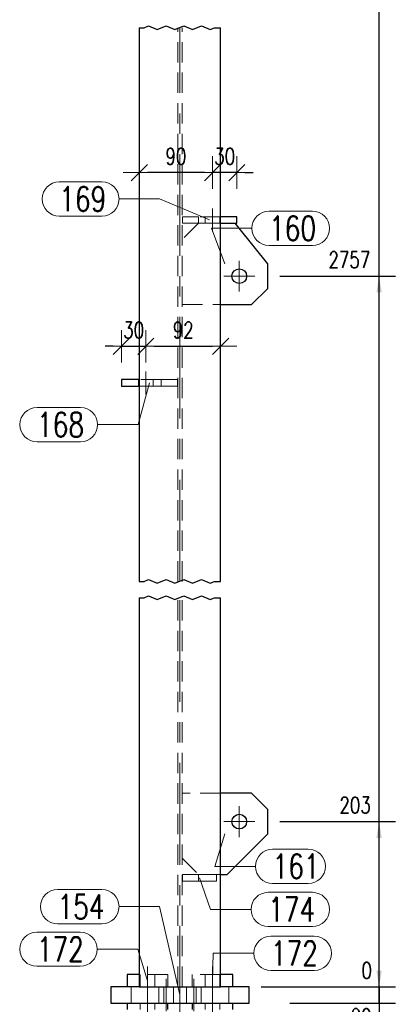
# Model space of a CAD drawing. Header units: millimetres. Extents: x -165 to 441, y 14674 to 15169.
# Tile 13 of 21: x 252 to 298, y 14776 to 14897. Entities that reach past the tile are written whole.
import ezdxf

# ---------------------------------------------------------------- set-up
doc = ezdxf.new("R2010")
doc.units = ezdxf.units.MM
doc.header["$LTSCALE"] = 10
doc.linetypes.add('HIDDEN', pattern=[0.375, 0.25, -0.125])
doc.linetypes.add('MITTE', pattern=[2, 1.25, -0.25, 0.25, -0.25])
doc.layers.get('Defpoints').update_dxf_attribs({"color": 1})
for name, color, linetype, lineweight in [('PS_DIM', 4, 'Continuous', 13), ('PS_Hidden', 2, 'HIDDEN', 9), ('PS_Mid', 5, 'MITTE', 15), ('PS_Pos', 1, 'Continuous', 15), ('PS_Shape', 161, 'Continuous', 30), ('PS_SOLID', 7, 'Continuous', 30)]:
    doc.layers.add(name, color=color, linetype=linetype, lineweight=lineweight)
doc.styles.add('simplex', font='simplex.shx', dxfattribs={"width": 0.75})
doc.dimstyles.new('1_10_GŁ_DS1-LS10', dxfattribs={"dimtxt": 2, "dimasz": 2, "dimexe": 2, "dimexo": 5, "dimgap": 1, "dimtad": 1, "dimjust": 4, "dimdec": 0, "dimlfac": 10, "dimtxsty": 'simplex', "dimblk1": 'NONE', "dimsah": 1, "dimcen": 2, "dimclrd": 256, "dimclre": 256, "dimclrt": 3, "dimadec": 1, "dimazin": 0, "dimtfac": 1, "dimtdec": 0, "dimtmove": 2, "dimatfit": 3, "dimfxl": 1, "dimarcsym": 0})
doc.dimstyles.new('1_10_PRZ', dxfattribs={"dimtxt": 2, "dimasz": 1, "dimexe": 2, "dimexo": 5, "dimgap": 1, "dimtad": 1, "dimdec": 0, "dimlfac": 10, "dimtxsty": 'simplex', "dimblk": 'dimznak', "dimcen": 2, "dimse1": 1, "dimse2": 1, "dimclrt": 3, "dimadec": 1, "dimazin": 0, "dimtfac": 1, "dimtdec": 0, "dimtix": 1, "dimtmove": 2, "dimatfit": 3, "dimldrblk": 'dim-grot', "dimfxl": 1, "dimarcsym": 0})

# ---------------------------------------------------------------- blocks, each defined once
blk = doc.blocks.new('*D109')
at = {"layer": 'Defpoints', "color": 0, "transparency": 16777216}
for p in [(276.64, 14778.09), (280.14, 14778.09), (296.14, 14778.09)]:
    blk.add_point(p, dxfattribs=at)
at = {"layer": 'PS_DIM', "lineweight": -2, "transparency": 16777216}
for p, q in [((296.14, 14780.09), (296.14, 14782.09)), ((281.64, 14778.09), (298.14, 14778.09)), ((285.14, 14778.09), (298.14, 14778.09)), ((296.14, 14778.09), (296.14, 14776.09))]:
    blk.add_line(p, q, dxfattribs=at)
at = {"layer": 'PS_DIM', "transparency": 16777216}
blk.add_solid([(295.81, 14780.09), (296.47, 14780.09), (296.14, 14778.09)], dxfattribs=at)
at = {"layer": 'PS_DIM', "color": 3, "transparency": 16777216, "insert": (294.62, 14780.11), "char_height": 2, "attachment_point": 5, "rotation": 0.0573, "style": 'simplex'}
blk.add_mtext('0', dxfattribs=at)
blk = doc.blocks.new('_None')
blk = doc.blocks.new('*D110')
at = {"layer": 'Defpoints', "color": 0, "transparency": 16777216}
for p in [(278.94, 14798.39), (296.14, 14798.39), (276.64, 14778.09)]:
    blk.add_point(p, dxfattribs=at)
at = {"layer": 'PS_DIM', "lineweight": -2, "transparency": 16777216}
for p, q in [((283.94, 14798.39), (298.14, 14798.39)), ((296.14, 14778.09), (296.14, 14796.39)), ((281.64, 14778.09), (298.14, 14778.09))]:
    blk.add_line(p, q, dxfattribs=at)
at = {"layer": 'PS_DIM', "transparency": 16777216}
blk.add_solid([(295.81, 14796.39), (296.47, 14796.39), (296.14, 14798.39)], dxfattribs=at)
at = {"layer": 'PS_DIM', "color": 3, "transparency": 16777216, "insert": (293.19, 14800.41), "char_height": 2, "attachment_point": 5, "rotation": 0.0573, "style": 'simplex'}
blk.add_mtext('203', dxfattribs=at)
blk = doc.blocks.new('*D111')
at = {"layer": 'Defpoints', "color": 0, "transparency": 16777216}
for p in [(278.94, 14865.39), (296.14, 14865.39), (276.64, 14778.09)]:
    blk.add_point(p, dxfattribs=at)
at = {"layer": 'PS_DIM', "lineweight": -2, "transparency": 16777216}
for p, q in [((283.94, 14865.39), (298.14, 14865.39)), ((296.14, 14778.09), (296.14, 14863.39)), ((281.64, 14778.09), (298.14, 14778.09))]:
    blk.add_line(p, q, dxfattribs=at)
at = {"layer": 'PS_DIM', "transparency": 16777216}
blk.add_solid([(295.81, 14863.39), (296.47, 14863.39), (296.14, 14865.39)], dxfattribs=at)
at = {"layer": 'PS_DIM', "color": 3, "transparency": 16777216, "insert": (292.48, 14867.41), "char_height": 2, "attachment_point": 5, "rotation": 0.0573, "style": 'simplex'}
blk.add_mtext('2757', dxfattribs=at)
blk = doc.blocks.new('*D112')
at = {"layer": 'Defpoints', "color": 0, "transparency": 16777216}
for p in [(270.24, 14926.89), (296.14, 14926.89), (276.64, 14778.09)]:
    blk.add_point(p, dxfattribs=at)
at = {"layer": 'PS_DIM', "lineweight": -2, "transparency": 16777216}
for p, q in [((275.24, 14926.89), (298.14, 14926.89)), ((296.14, 14778.09), (296.14, 14924.89)), ((281.64, 14778.09), (298.14, 14778.09))]:
    blk.add_line(p, q, dxfattribs=at)
at = {"layer": 'PS_DIM', "transparency": 16777216}
blk.add_solid([(295.81, 14924.89), (296.47, 14924.89), (296.14, 14926.89)], dxfattribs=at)
at = {"layer": 'PS_DIM', "color": 3, "transparency": 16777216, "insert": (292.48, 14928.91), "char_height": 2, "attachment_point": 5, "rotation": 0.0573, "style": 'simplex'}
blk.add_mtext('3972', dxfattribs=at)
blk = doc.blocks.new('*D113')
at = {"layer": 'Defpoints', "color": 0, "transparency": 16777216}
for p in [(278.94, 14936.19), (296.14, 14936.19), (276.64, 14778.09)]:
    blk.add_point(p, dxfattribs=at)
at = {"layer": 'PS_DIM', "lineweight": -2, "transparency": 16777216}
for p, q in [((283.94, 14936.19), (298.14, 14936.19)), ((296.14, 14778.09), (296.14, 14934.19)), ((281.64, 14778.09), (298.14, 14778.09))]:
    blk.add_line(p, q, dxfattribs=at)
at = {"layer": 'PS_DIM', "transparency": 16777216}
blk.add_solid([(295.81, 14934.19), (296.47, 14934.19), (296.14, 14936.19)], dxfattribs=at)
at = {"layer": 'PS_DIM', "color": 3, "transparency": 16777216, "insert": (292.48, 14938.21), "char_height": 2, "attachment_point": 5, "rotation": 0.0573, "style": 'simplex'}
blk.add_mtext('4065', dxfattribs=at)
blk = doc.blocks.new('*D114')
at = {"layer": 'Defpoints', "color": 0, "transparency": 16777216}
for p in [(270.24, 14981.89), (296.14, 14981.89), (276.64, 14778.09)]:
    blk.add_point(p, dxfattribs=at)
at = {"layer": 'PS_DIM', "lineweight": -2, "transparency": 16777216}
for p, q in [((275.24, 14981.89), (298.14, 14981.89)), ((296.14, 14778.09), (296.14, 14979.89)), ((281.64, 14778.09), (298.14, 14778.09))]:
    blk.add_line(p, q, dxfattribs=at)
at = {"layer": 'PS_DIM', "transparency": 16777216}
blk.add_solid([(295.81, 14979.89), (296.47, 14979.89), (296.14, 14981.89)], dxfattribs=at)
at = {"layer": 'PS_DIM', "color": 3, "transparency": 16777216, "insert": (292.48, 14983.91), "char_height": 2, "attachment_point": 5, "rotation": 0.0573, "style": 'simplex'}
blk.add_mtext('4522', dxfattribs=at)
blk = doc.blocks.new('*D115')
at = {"layer": 'Defpoints', "color": 0, "transparency": 16777216}
for p in [(278.94, 15038.72), (296.14, 15038.72), (276.64, 14778.09)]:
    blk.add_point(p, dxfattribs=at)
at = {"layer": 'PS_DIM', "lineweight": -2, "transparency": 16777216}
for p, q in [((283.94, 15038.72), (298.14, 15038.72)), ((296.14, 14778.09), (296.14, 15036.72)), ((281.64, 14778.09), (298.14, 14778.09))]:
    blk.add_line(p, q, dxfattribs=at)
at = {"layer": 'PS_DIM', "transparency": 16777216}
blk.add_solid([(295.81, 15036.72), (296.47, 15036.72), (296.14, 15038.72)], dxfattribs=at)
at = {"layer": 'PS_DIM', "color": 3, "transparency": 16777216, "insert": (292.48, 15040.74), "char_height": 2, "attachment_point": 5, "rotation": 0.0573, "style": 'simplex'}
blk.add_mtext('5220', dxfattribs=at)
blk = doc.blocks.new('*D116')
at = {"layer": 'Defpoints', "color": 0, "transparency": 16777216}
for p in [(278.47, 15048.43), (296.14, 15048.43), (276.64, 14778.09)]:
    blk.add_point(p, dxfattribs=at)
at = {"layer": 'PS_DIM', "lineweight": -2, "transparency": 16777216}
for p, q in [((283.47, 15048.43), (298.14, 15048.43)), ((296.14, 14778.09), (296.14, 15046.43)), ((281.64, 14778.09), (298.14, 14778.09))]:
    blk.add_line(p, q, dxfattribs=at)
at = {"layer": 'PS_DIM', "transparency": 16777216}
blk.add_solid([(295.81, 15046.43), (296.47, 15046.43), (296.14, 15048.43)], dxfattribs=at)
at = {"layer": 'PS_DIM', "color": 3, "transparency": 16777216, "insert": (292.62, 15050.45), "char_height": 2, "attachment_point": 5, "rotation": 0.0573, "style": 'simplex'}
blk.add_mtext('5317', dxfattribs=at)
blk = doc.blocks.new('dimznak')
at = {"color": 0}
for points in [[(0, 2), (0, -2)], [(-2, 0), (2, 0)]]:
    blk.add_lwpolyline(points, dxfattribs=at)
at = {"color": 2}
blk.add_lwpolyline([(1, 1), (-1, -1)], dxfattribs=at)
blk = doc.blocks.new('*D117')
at = {"layer": 'Defpoints', "color": 0, "transparency": 16777216}
for p in [(267.44, 14856.77), (264.44, 14852.69), (267.44, 14853.69)]:
    blk.add_point(p, dxfattribs=at)
at = {"layer": 'PS_DIM', "color": 0, "lineweight": -2, "transparency": 16777216}
for p, q in [((263.44, 14856.77), (262.44, 14856.77)), ((264.44, 14856.77), (267.44, 14856.77)), ((268.44, 14856.77), (269.44, 14856.77))]:
    blk.add_line(p, q, dxfattribs=at)
blk.add_blockref('dimznak', (264.44, 14856.77), dxfattribs=at)
at = {"layer": 'PS_DIM', "color": 0, "lineweight": -2, "transparency": 16777216, "rotation": 180}
blk.add_blockref('dimznak', (267.44, 14856.77), dxfattribs=at)
at = {"layer": 'PS_DIM', "color": 3, "transparency": 16777216, "insert": (265.94, 14858.77), "char_height": 2, "attachment_point": 5, "style": 'simplex'}
blk.add_mtext('30', dxfattribs=at)
blk = doc.blocks.new('dim-grot')
blk.add_hatch(color=256).paths.add_polyline_path([(0, 0), (-2, 0.5), (-2, -0.5)])
blk.add_lwpolyline([(0, 0), (-2, 0.5), (-2, -0.5), (0, 0)])
blk = doc.blocks.new('*D118')
at = {"layer": 'Defpoints', "color": 0, "transparency": 16777216}
for p in [(276.64, 14856.77), (276.64, 14856.77), (267.44, 14853.69)]:
    blk.add_point(p, dxfattribs=at)
at = {"layer": 'PS_DIM', "color": 0, "lineweight": -2, "transparency": 16777216}
blk.add_line((268.44, 14856.77), (275.64, 14856.77), dxfattribs=at)
at = {"layer": 'PS_DIM', "color": 0, "lineweight": -2, "transparency": 16777216, "rotation": 180}
blk.add_blockref('dimznak', (267.44, 14856.77), dxfattribs=at)
at = {"layer": 'PS_DIM', "color": 0, "lineweight": -2, "transparency": 16777216}
blk.add_blockref('dimznak', (276.64, 14856.77), dxfattribs=at)
at = {"layer": 'PS_DIM', "color": 3, "transparency": 16777216, "insert": (272.04, 14858.77), "char_height": 2, "attachment_point": 5, "style": 'simplex'}
blk.add_mtext('92', dxfattribs=at)
blk = doc.blocks.new('*D123')
at = {"layer": 'Defpoints', "color": 0, "transparency": 16777216}
for p in [(275.64, 14878.11), (275.64, 14873.69), (278.64, 14872.69)]:
    blk.add_point(p, dxfattribs=at)
at = {"layer": 'PS_DIM', "color": 0, "lineweight": -2, "transparency": 16777216}
for p, q in [((274.64, 14878.11), (273.64, 14878.11)), ((278.64, 14878.11), (275.64, 14878.11)), ((279.64, 14878.11), (280.64, 14878.11))]:
    blk.add_line(p, q, dxfattribs=at)
blk.add_blockref('dimznak', (275.64, 14878.11), dxfattribs=at)
at = {"layer": 'PS_DIM', "color": 0, "lineweight": -2, "transparency": 16777216, "rotation": 180}
blk.add_blockref('dimznak', (278.64, 14878.11), dxfattribs=at)
at = {"layer": 'PS_DIM', "color": 3, "transparency": 16777216, "insert": (277.14, 14880.11), "char_height": 2, "attachment_point": 5, "style": 'simplex'}
blk.add_mtext('30', dxfattribs=at)
blk = doc.blocks.new('*D124')
at = {"layer": 'Defpoints', "color": 0, "transparency": 16777216}
for p in [(266.64, 14878.73), (266.64, 14878.11), (275.64, 14873.69)]:
    blk.add_point(p, dxfattribs=at)
at = {"layer": 'PS_DIM', "color": 0, "lineweight": -2, "transparency": 16777216}
blk.add_line((274.64, 14878.11), (267.64, 14878.11), dxfattribs=at)
at = {"layer": 'PS_DIM', "color": 0, "lineweight": -2, "transparency": 16777216, "rotation": 180}
blk.add_blockref('dimznak', (266.64, 14878.11), dxfattribs=at)
at = {"layer": 'PS_DIM', "color": 0, "lineweight": -2, "transparency": 16777216}
blk.add_blockref('dimznak', (275.64, 14878.11), dxfattribs=at)
at = {"layer": 'PS_DIM', "color": 3, "transparency": 16777216, "insert": (271.14, 14880.11), "char_height": 2, "attachment_point": 5, "style": 'simplex'}
blk.add_mtext('90', dxfattribs=at)
blk = doc.blocks.new('*D174')
at = {"layer": 'Defpoints', "color": 0, "transparency": 16777216}
for p in [(280.14, 14778.09), (296.14, 14778.09), (280.14, 14776.09)]:
    blk.add_point(p, dxfattribs=at)
at = {"layer": 'PS_DIM', "lineweight": -2, "transparency": 16777216}
for p, q in [((296.14, 14780.09), (296.14, 14782.09)), ((285.14, 14778.09), (298.14, 14778.09)), ((296.14, 14776.09), (296.14, 14778.09)), ((285.14, 14776.09), (298.14, 14776.09)), ((296.14, 14776.09), (296.14, 14774.09))]:
    blk.add_line(p, q, dxfattribs=at)
at = {"layer": 'PS_DIM', "transparency": 16777216}
blk.add_solid([(295.81, 14780.09), (296.47, 14780.09), (296.14, 14778.09)], dxfattribs=at)
at = {"layer": 'PS_DIM', "color": 3, "transparency": 16777216, "insert": (293.09, 14774.41), "char_height": 2, "attachment_point": 5, "rotation": 0.0573, "style": 'simplex'}
blk.add_mtext('-20', dxfattribs=at)
blk = doc.blocks.new('*X285')
at = {"color": 1}
for p, q in [((266.64, 14895.89), (267.23, 14895.89)), ((267.23, 14895.89), (267.77, 14896.12)), ((267.77, 14896.12), (268.85, 14895.67)), ((268.85, 14895.67), (269.94, 14896.12)), ((269.94, 14896.12), (271.02, 14895.67)), ((271.02, 14895.67), (272.1, 14896.12)), ((272.1, 14896.12), (273.19, 14895.67)), ((273.19, 14895.67), (274.27, 14896.12)), ((274.27, 14896.12), (275.35, 14895.67)), ((275.35, 14895.67), (275.9, 14895.89)), ((275.9, 14895.89), (276.64, 14895.89)), ((266.64, 14827.89), (267.23, 14827.89)), ((267.23, 14827.89), (267.77, 14828.12)), ((267.77, 14828.12), (268.85, 14827.67)), ((268.85, 14827.67), (269.94, 14828.12)), ((269.94, 14828.12), (271.02, 14827.67)), ((271.02, 14827.67), (272.1, 14828.12)), ((272.1, 14828.12), (273.19, 14827.67)), ((273.19, 14827.67), (274.27, 14828.12)), ((274.27, 14828.12), (275.35, 14827.67)), ((275.35, 14827.67), (275.9, 14827.89)), ((275.9, 14827.89), (276.64, 14827.89)), ((267.23, 14825.89), (267.77, 14826.12)), ((267.77, 14826.12), (268.85, 14825.67)), ((268.85, 14825.67), (269.94, 14826.12)), ((269.94, 14826.12), (271.02, 14825.67)), ((271.02, 14825.67), (272.1, 14826.12)), ((272.1, 14826.12), (273.19, 14825.67)), ((273.19, 14825.67), (274.27, 14826.12)), ((274.27, 14826.12), (275.35, 14825.67)), ((266.64, 14825.89), (267.23, 14825.89)), ((275.35, 14825.67), (275.9, 14825.89)), ((275.9, 14825.89), (276.64, 14825.89))]:
    blk.add_line(p, q, dxfattribs=at)
at = {"layer": 'PS_Hidden', "color": 2, "linetype": 'HIDDEN'}
for p, q in [((266.64, 14895.89), (266.64, 14852.69)), ((271.36, 14827.89), (271.36, 14895.89)), ((271.92, 14827.89), (271.92, 14895.89)), ((272.33, 14872.69), (271.94, 14872.69)), ((271.94, 14872.69), (271.94, 14871.89)), ((272.7, 14872.69), (272.33, 14872.69)), ((273.05, 14872.69), (272.7, 14872.69)), ((273.35, 14872.69), (273.05, 14872.69)), ((273.6, 14872.69), (273.35, 14872.69)), ((273.79, 14872.69), (273.6, 14872.69)), ((273.9, 14872.69), (273.79, 14872.69)), ((273.94, 14872.69), (273.9, 14872.69)), ((273.94, 14871.89), (273.94, 14872.69)), ((276.64, 14872.69), (273.94, 14872.69)), ((274.74, 14872.69), (274.74, 14871.89)), ((276.54, 14871.89), (276.54, 14872.69)), ((273.92, 14871.89), (271.92, 14869.89)), ((271.94, 14871.89), (272.33, 14871.89)), ((272.33, 14871.89), (272.7, 14871.89)), ((272.7, 14871.89), (273.05, 14871.89)), ((273.05, 14871.89), (273.35, 14871.89)), ((273.35, 14871.89), (273.6, 14871.89)), ((273.6, 14871.89), (273.79, 14871.89)), ((273.79, 14871.89), (273.9, 14871.89)), ((273.9, 14871.89), (273.94, 14871.89)), ((273.94, 14871.89), (275.64, 14871.89)), ((275.64, 14871.89), (276.64, 14871.89)), ((271.92, 14861.89), (276.64, 14861.89)), ((266.54, 14852.69), (266.54, 14851.89)), ((266.54, 14852.69), (266.54, 14851.89)), ((266.64, 14852.69), (266.64, 14851.89)), ((269.34, 14852.69), (266.64, 14852.69)), ((268.34, 14851.89), (268.34, 14852.69)), ((269.38, 14852.69), (269.34, 14852.69)), ((269.34, 14852.69), (269.34, 14851.89)), ((269.49, 14852.69), (269.38, 14852.69)), ((269.68, 14852.69), (269.49, 14852.69)), ((269.92, 14852.69), (269.68, 14852.69)), ((270.23, 14852.69), (269.92, 14852.69)), ((270.57, 14852.69), (270.23, 14852.69)), ((270.95, 14852.69), (270.57, 14852.69)), ((271.34, 14852.69), (270.95, 14852.69)), ((271.34, 14851.89), (271.34, 14852.69)), ((266.64, 14851.89), (267.44, 14851.89)), ((267.44, 14851.89), (269.34, 14851.89)), ((269.34, 14851.89), (269.38, 14851.89)), ((269.38, 14851.89), (269.49, 14851.89)), ((269.49, 14851.89), (269.68, 14851.89)), ((269.68, 14851.89), (269.92, 14851.89)), ((269.92, 14851.89), (270.23, 14851.89)), ((270.23, 14851.89), (270.57, 14851.89)), ((270.57, 14851.89), (270.95, 14851.89)), ((270.95, 14851.89), (271.34, 14851.89)), ((271.36, 14778.09), (271.36, 14825.89)), ((271.92, 14778.09), (271.92, 14825.89)), ((276.64, 14801.89), (271.92, 14801.89)), ((271.92, 14793.89), (273.92, 14791.89)), ((272.33, 14791.89), (271.94, 14791.89)), ((271.94, 14791.89), (271.94, 14791.09)), ((271.94, 14791.09), (272.33, 14791.09)), ((272.7, 14791.89), (272.33, 14791.89)), ((272.33, 14791.09), (272.7, 14791.09)), ((273.05, 14791.89), (272.7, 14791.89)), ((272.7, 14791.09), (273.05, 14791.09)), ((273.35, 14791.89), (273.05, 14791.89)), ((273.05, 14791.09), (273.35, 14791.09)), ((273.6, 14791.89), (273.35, 14791.89)), ((273.35, 14791.09), (273.6, 14791.09)), ((273.79, 14791.89), (273.6, 14791.89)), ((273.6, 14791.09), (273.79, 14791.09)), ((273.9, 14791.89), (273.79, 14791.89)), ((273.79, 14791.09), (273.9, 14791.09)), ((273.94, 14791.89), (273.9, 14791.89)), ((273.9, 14791.09), (273.94, 14791.09)), ((276.14, 14791.89), (273.94, 14791.89)), ((273.94, 14791.09), (273.94, 14791.89)), ((273.94, 14791.09), (276.14, 14791.09)), ((276.14, 14791.09), (276.14, 14791.89)), ((276.14, 14791.89), (276.64, 14791.89)), ((265.14, 14778.09), (265.14, 14779.59)), ((265.14, 14778.09), (265.14, 14779.59)), ((265.14, 14779.59), (266.64, 14779.59)), ((270.14, 14779.59), (266.64, 14779.59)), ((266.74, 14779.59), (266.74, 14778.09)), ((268.54, 14778.09), (268.54, 14779.59)), ((270.14, 14778.09), (270.14, 14779.59)), ((273.14, 14778.09), (273.14, 14779.59)), ((273.14, 14779.59), (273.14, 14778.09)), ((276.64, 14779.59), (273.14, 14779.59)), ((273.14, 14779.59), (273.14, 14778.09)), ((274.74, 14779.59), (274.74, 14778.09)), ((276.54, 14778.09), (276.54, 14779.59)), ((263.14, 14778.09), (263.14, 14776.09)), ((265.14, 14778.09), (266.64, 14778.09)), ((265.64, 14776.09), (265.64, 14778.09)), ((265.64, 14778.09), (265.91, 14778.09)), ((265.91, 14778.09), (266.64, 14778.09)), ((269.04, 14778.09), (269.04, 14776.09)), ((269.64, 14776.09), (269.64, 14778.09)), ((270.84, 14776.09), (270.84, 14778.09)), ((272.44, 14778.09), (272.44, 14776.09)), ((273.64, 14778.09), (273.64, 14776.09)), ((274.24, 14776.09), (274.24, 14778.09)), ((277.64, 14776.09), (277.64, 14778.09)), ((265.14, 14775.29), (265.14, 14776.09)), ((266.74, 14776.09), (266.74, 14775.29)), ((268.54, 14775.29), (268.54, 14776.09)), ((273.34, 14776.09), (273.14, 14776.09)), ((273.14, 14775.29), (273.14, 14776.09)), ((273.64, 14776.09), (273.34, 14776.09)), ((274.74, 14776.09), (274.74, 14775.29)), ((276.54, 14775.29), (276.54, 14776.09))]:
    blk.add_line(p, q, dxfattribs=at)
at = {"layer": 'PS_Mid', "color": 5, "linetype": 'MITTE'}
for p, q in [((271.64, 14827.89), (271.64, 14895.89)), ((275.64, 14870.89), (275.64, 14873.69)), ((275.64, 14870.89), (275.64, 14873.69)), ((278.94, 14867.29), (278.94, 14863.49)), ((280.84, 14865.39), (277.04, 14865.39)), ((267.44, 14850.89), (267.44, 14853.69)), ((267.44, 14850.89), (267.44, 14853.69)), ((271.64, 14773.09), (271.64, 14825.89)), ((278.94, 14800.29), (278.94, 14796.49)), ((280.84, 14798.39), (277.04, 14798.39)), ((267.64, 14777.09), (267.64, 14780.59)), ((267.64, 14777.09), (267.64, 14780.59)), ((275.64, 14777.09), (275.64, 14780.59)), ((275.64, 14777.09), (275.64, 14780.59)), ((267.64, 14779.09), (267.64, 14775.09)), ((267.64, 14779.09), (267.64, 14775.09)), ((269.94, 14779.09), (269.94, 14775.09)), ((269.94, 14779.09), (269.94, 14775.09)), ((273.34, 14779.09), (273.34, 14775.09)), ((273.34, 14779.09), (273.34, 14775.09)), ((275.64, 14779.09), (275.64, 14775.09)), ((275.64, 14779.09), (275.64, 14775.09)), ((267.64, 14774.29), (267.64, 14777.09)), ((267.64, 14774.29), (267.64, 14777.09)), ((275.64, 14774.29), (275.64, 14777.09)), ((275.64, 14774.29), (275.64, 14777.09))]:
    blk.add_line(p, q, dxfattribs=at)
at = {"layer": 'PS_SOLID', "color": 7, "linetype": 'Continuous'}
for p, q in [((266.64, 14895.89), (266.64, 14827.89)), ((276.64, 14827.89), (276.64, 14895.89)), ((278.64, 14872.69), (276.64, 14872.69)), ((278.64, 14871.89), (278.64, 14872.69)), ((276.64, 14871.89), (278.64, 14871.89)), ((278.94, 14871.27), (278.44, 14871.89)), ((282.44, 14866.89), (278.94, 14871.27)), ((282.44, 14863.89), (282.44, 14866.89)), ((280.44, 14861.89), (282.44, 14863.89)), ((276.64, 14861.89), (280.44, 14861.89)), ((266.64, 14852.69), (264.44, 14852.69)), ((264.44, 14852.69), (264.44, 14851.89)), ((264.44, 14851.89), (266.64, 14851.89)), ((266.64, 14825.89), (266.64, 14778.09)), ((276.64, 14778.09), (276.64, 14825.89)), ((278.94, 14801.89), (276.64, 14801.89)), ((280.44, 14801.89), (278.94, 14801.89)), ((282.44, 14799.89), (280.44, 14801.89)), ((282.44, 14796.89), (282.44, 14799.89)), ((277.44, 14791.89), (282.44, 14796.89)), ((276.64, 14791.89), (277.44, 14791.89)), ((266.64, 14779.59), (265.14, 14779.59)), ((265.14, 14779.59), (265.14, 14778.09)), ((278.14, 14779.59), (276.64, 14779.59)), ((278.14, 14778.09), (278.14, 14779.59)), ((263.14, 14778.09), (263.14, 14776.09)), ((266.64, 14778.09), (263.14, 14778.09)), ((266.64, 14778.09), (276.64, 14778.09)), ((280.14, 14778.09), (276.64, 14778.09)), ((280.14, 14776.09), (280.14, 14778.09)), ((263.14, 14776.09), (267.64, 14776.09)), ((265.14, 14776.09), (265.14, 14775.29)), ((267.64, 14776.09), (269.94, 14776.09)), ((269.94, 14776.09), (273.34, 14776.09)), ((270.14, 14775.29), (270.14, 14776.09)), ((273.14, 14776.09), (273.14, 14775.29)), ((273.34, 14776.09), (275.64, 14776.09)), ((275.64, 14776.09), (280.14, 14776.09)), ((278.14, 14775.29), (278.14, 14776.09))]:
    blk.add_line(p, q, dxfattribs=at)
at = {"layer": 'PS_SOLID', "color": 7}
for centre in [(278.94, 14865.39), (278.94, 14798.39)]:
    blk.add_circle(centre, 0.9, dxfattribs=at)
blk = doc.blocks.new('*X288')
at = {"color": 1}
for p, q in [((256.79, 14876.97), (262.04, 14876.97)), ((264.14, 14874.87), (269.14, 14874.87)), ((275.29, 14872.29), (269.14, 14874.87)), ((256.79, 14872.77), (262.04, 14872.77))]:
    blk.add_line(p, q, dxfattribs=at)
for centre, start, end in [((256.79, 14874.87), 90, 270), ((262.04, 14874.87), 270, 90)]:
    blk.add_arc(centre, 2.1, start, end, dxfattribs=at)
at = {"color": 2, "style": 'simplex', "width": 0.75}
blk.add_text('169', height=3, dxfattribs=at).set_placement((256.79, 14873.37))
blk = doc.blocks.new('*X290')
at = {"color": 1}
for p, q in [((282.6, 14873.37), (287.95, 14873.37)), ((277.18, 14866.89), (275.5, 14871.27)), ((275.5, 14871.27), (280.5, 14871.27)), ((282.6, 14869.17), (287.95, 14869.17))]:
    blk.add_line(p, q, dxfattribs=at)
for centre, start, end in [((282.6, 14871.27), 90, 270), ((287.95, 14871.27), 270, 90)]:
    blk.add_arc(centre, 2.1, start, end, dxfattribs=at)
at = {"color": 2, "style": 'simplex', "width": 0.75}
blk.add_text('160', height=3, dxfattribs=at).set_placement((282.6, 14869.77))
blk = doc.blocks.new('*X292')
at = {"color": 1}
for p, q in [((274.04, 14791.49), (275.39, 14787.6)), ((282.49, 14789.7), (287.95, 14789.7)), ((275.39, 14787.6), (280.39, 14787.6)), ((282.49, 14785.5), (287.95, 14785.5))]:
    blk.add_line(p, q, dxfattribs=at)
for centre, start, end in [((282.49, 14787.6), 90, 270), ((287.95, 14787.6), 270, 90)]:
    blk.add_arc(centre, 2.1, start, end, dxfattribs=at)
at = {"color": 2, "style": 'simplex', "width": 0.75}
blk.add_text('174', height=3, dxfattribs=at).set_placement((282.49, 14786.1))
blk = doc.blocks.new('*X293')
at = {"color": 1}
for p, q in [((282.82, 14784.31), (288.17, 14784.31)), ((275.64, 14778.84), (275.72, 14782.21)), ((275.72, 14782.21), (280.72, 14782.21)), ((282.82, 14780.11), (288.17, 14780.11))]:
    blk.add_line(p, q, dxfattribs=at)
for centre, start, end in [((282.82, 14782.21), 90, 270), ((288.17, 14782.21), 270, 90)]:
    blk.add_arc(centre, 2.1, start, end, dxfattribs=at)
at = {"color": 2, "style": 'simplex', "width": 0.75}
blk.add_text('172', height=3, dxfattribs=at).set_placement((282.82, 14780.71))
blk = doc.blocks.new('*X294')
at = {"color": 1}
for p, q in [((282.82, 14784.31), (288.17, 14784.31)), ((275.64, 14778.84), (275.72, 14782.21)), ((275.72, 14782.21), (280.72, 14782.21)), ((282.82, 14780.11), (288.17, 14780.11))]:
    blk.add_line(p, q, dxfattribs=at)
for centre, start, end in [((282.82, 14782.21), 90, 270), ((288.17, 14782.21), 270, 90)]:
    blk.add_arc(centre, 2.1, start, end, dxfattribs=at)
at = {"color": 2, "style": 'simplex', "width": 0.75}
blk.add_text('172', height=3, dxfattribs=at).set_placement((282.82, 14780.71))
blk = doc.blocks.new('*X295')
at = {"color": 1}
for p, q in [((254.02, 14784.81), (259.37, 14784.81)), ((261.47, 14782.71), (266.47, 14782.71)), ((267.64, 14778.84), (266.47, 14782.71)), ((254.02, 14780.61), (259.37, 14780.61))]:
    blk.add_line(p, q, dxfattribs=at)
for centre, start, end in [((254.02, 14782.71), 90, 270), ((259.37, 14782.71), 270, 90)]:
    blk.add_arc(centre, 2.1, start, end, dxfattribs=at)
at = {"color": 2, "style": 'simplex', "width": 0.75}
blk.add_text('172', height=3, dxfattribs=at).set_placement((254.02, 14781.21))
blk = doc.blocks.new('*X296')
at = {"color": 1}
for p, q in [((254.02, 14784.81), (259.37, 14784.81)), ((261.47, 14782.71), (266.47, 14782.71)), ((267.64, 14778.84), (266.47, 14782.71)), ((254.02, 14780.61), (259.37, 14780.61))]:
    blk.add_line(p, q, dxfattribs=at)
for centre, start, end in [((254.02, 14782.71), 90, 270), ((259.37, 14782.71), 270, 90)]:
    blk.add_arc(centre, 2.1, start, end, dxfattribs=at)
at = {"color": 2, "style": 'simplex', "width": 0.75}
blk.add_text('172', height=3, dxfattribs=at).set_placement((254.02, 14781.21))
blk = doc.blocks.new('*X297')
at = {"color": 1}
for p, q in [((256.57, 14790.04), (262.04, 14790.04)), ((264.14, 14787.94), (269.14, 14787.94)), ((271.64, 14777.09), (269.14, 14787.94)), ((256.57, 14785.84), (262.04, 14785.84))]:
    blk.add_line(p, q, dxfattribs=at)
for centre, start, end in [((256.57, 14787.94), 90, 270), ((262.04, 14787.94), 270, 90)]:
    blk.add_arc(centre, 2.1, start, end, dxfattribs=at)
at = {"color": 2, "style": 'simplex', "width": 0.75}
blk.add_text('154', height=3, dxfattribs=at).set_placement((256.57, 14786.44))
blk = doc.blocks.new('*X302')
at = {"color": 1}
for p, q in [((277.18, 14796.89), (275.93, 14792.89)), ((283.03, 14794.99), (287.43, 14794.99)), ((275.93, 14792.89), (280.93, 14792.89)), ((283.03, 14790.79), (287.43, 14790.79))]:
    blk.add_line(p, q, dxfattribs=at)
for centre, start, end in [((283.03, 14792.89), 90, 270), ((287.43, 14792.89), 270, 90)]:
    blk.add_arc(centre, 2.1, start, end, dxfattribs=at)
at = {"color": 2, "style": 'simplex', "width": 0.75}
blk.add_text('161', height=3, dxfattribs=at).set_placement((283.03, 14791.39))
blk = doc.blocks.new('*X305')
at = {"color": 1}
for p, q in [((267.89, 14852.29), (266.51, 14847.15)), ((254.05, 14849.25), (259.41, 14849.25)), ((261.51, 14847.15), (266.51, 14847.15)), ((254.05, 14845.05), (259.41, 14845.05))]:
    blk.add_line(p, q, dxfattribs=at)
for centre, start, end in [((254.05, 14847.15), 90, 270), ((259.41, 14847.15), 270, 90)]:
    blk.add_arc(centre, 2.1, start, end, dxfattribs=at)
at = {"color": 2, "style": 'simplex', "width": 0.75}
blk.add_text('168', height=3, dxfattribs=at).set_placement((254.05, 14845.65))

msp = doc.modelspace()

# ---------------------------------------------------------------- block references
at = {"layer": 'PS_Pos'}
for name in ['*X288', '*X290', '*X305', '*X302', '*X292', '*X297', '*X295', '*X296', '*X293', '*X294']:
    msp.add_blockref(name, (0, 0), dxfattribs=at)
at = {"layer": 'PS_Shape', "color": 66}
msp.add_blockref('*X285', (0, 0), dxfattribs=at)

# ---------------------------------------------------------------- dimensions: what is measured, and where the dimension line sits
at = {"layer": 'PS_DIM'}
for base, p1, p2, text, picture, middle in [((296.14, 15048.43), (276.64, 14778.09), (278.47, 15048.43), '5317', '*D116', (292.62, 15050.45)), ((296.14, 15038.72), (276.64, 14778.09), (278.94, 15038.72), '5220', '*D115', (292.48, 15040.74)), ((296.14, 14981.89), (276.64, 14778.09), (270.24, 14981.89), '4522', '*D114', (292.48, 14983.91)), ((296.14, 14936.19), (276.64, 14778.09), (278.94, 14936.19), '4065', '*D113', (292.48, 14938.21)), ((296.14, 14926.89), (276.64, 14778.09), (270.24, 14926.89), '3972', '*D112', (292.48, 14928.91)), ((296.14, 14865.39), (276.64, 14778.09), (278.94, 14865.39), '2757', '*D111', (292.48, 14867.41)), ((296.14, 14778.09), (280.14, 14776.09), (280.14, 14778.09), '-20', '*D174', (293.09, 14774.41))]:
    dim = msp.add_linear_dim(base=base, p1=p1, p2=p2, angle=90, text=text, dimstyle='1_10_GŁ_DS1-LS10', dxfattribs=at)
    dim.commit()
    dim.dimension.update_dxf_attribs({"geometry": picture, "text_midpoint": middle, "dimtype": 128, "text_rotation": 0.0573})
for base, p1, p2, picture, middle in [((266.64, 14878.11), (275.64, 14873.69), (266.64, 14878.73), '*D124', (271.14, 14880.11)), ((275.64, 14878.11), (278.64, 14872.69), (275.64, 14873.69), '*D123', (277.14, 14880.11)), ((267.44, 14856.77), (264.44, 14852.69), (267.44, 14853.69), '*D117', (265.94, 14858.77)), ((276.64, 14856.77), (267.44, 14853.69), (276.64, 14856.77), '*D118', (272.04, 14858.77))]:
    dim = msp.add_linear_dim(base=base, p1=p1, p2=p2, dimstyle='1_10_PRZ', dxfattribs=at)
    dim.commit()
    dim.dimension.update_dxf_attribs({"geometry": picture, "text_midpoint": middle})
for base, p1, p2, picture, middle, turn in [((296.14, 14798.39), (276.64, 14778.09), (278.94, 14798.39), '*D110', (293.19, 14800.41), 0.0573), ((296.1386852, 14778.09430535), (276.6386852, 14778.09430535), (280.1386852, 14778.09430535), '*D109', (294.6186852, 14780.11430535), 0.05729578)]:
    dim = msp.add_linear_dim(base=base, p1=p1, p2=p2, angle=90, dimstyle='1_10_GŁ_DS1-LS10', dxfattribs=at)
    dim.commit()
    dim.dimension.update_dxf_attribs({"geometry": picture, "text_midpoint": middle, "dimtype": 128, "text_rotation": turn})

doc.saveas('drawing.dxf')
